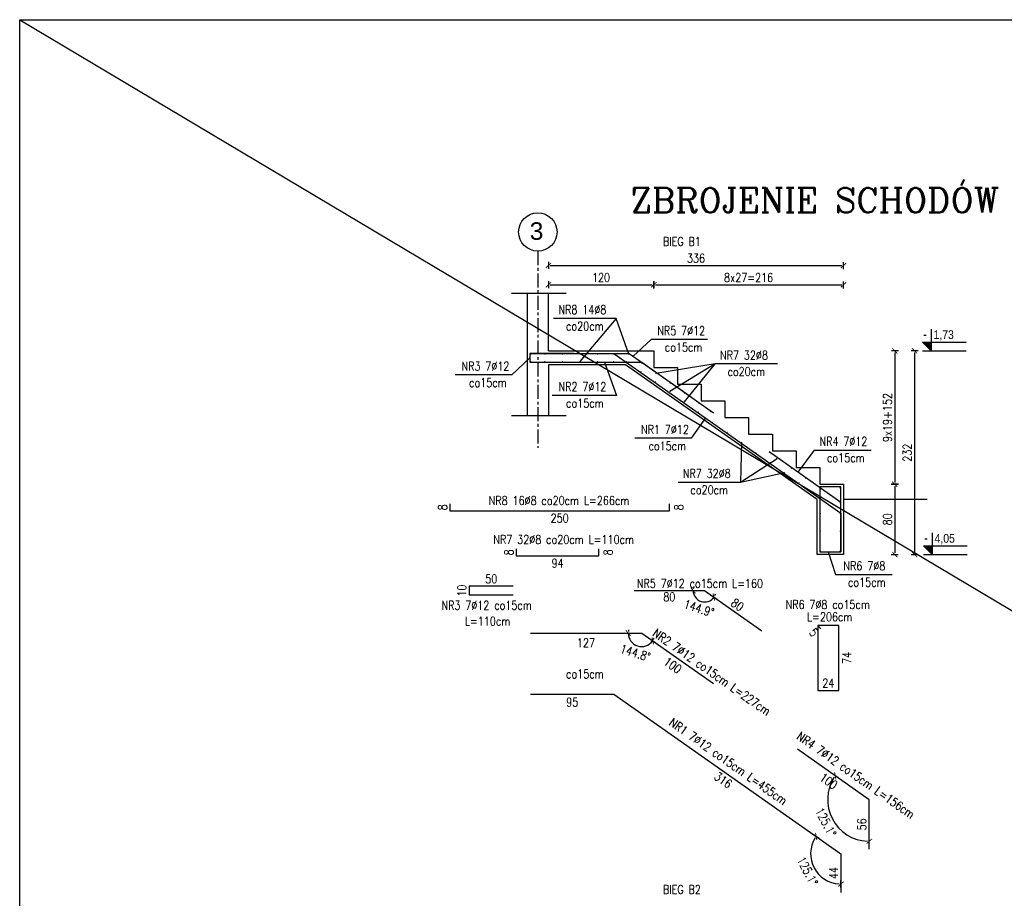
# Model space of a CAD drawing. Header units: millimetres. Extents: x -13852 to 21557, y -10038 to 8820.
# Tile 30 of 42: x 11833 to 12955, y -1212 to -211. Entities that reach past the tile are written whole.
import ezdxf
from ezdxf.enums import TextEntityAlignment as Align
from ezdxf.lldxf.tags import DXFTag

# ---------------------------------------------------------------- set-up
doc = ezdxf.new("R2010")
doc.units = ezdxf.units.MM
doc.linetypes.add('CENTER', pattern=[50.8, 31.75, -6.35, 6.35, -6.35])
for name, color, linetype in [('1', 2, 'Continuous'), ('2', 6, 'DASH'), ('4', 1, 'CENTER'), ('6', 3, 'Continuous'), ('DIM', 243, 'Continuous'), ('OPI', 52, 'Continuous')]:
    doc.layers.add(name, color=color, linetype=linetype)
doc.styles.add('ARIAL', font='arial.ttf')
doc.styles.add('e-cad_1', font='simplex.shx', dxfattribs={"width": 0.8})
doc.styles.add('MSE-050', font='romans.shx', dxfattribs={"width": 0.8, "height": 10})
doc.styles.add('NAGLOWKI', font='COMPLEX.shx')
doc.styles.get("Standard").update_dxf_attribs({"font": 'arial.ttf'})
tags = doc.linetypes.add('DASH', pattern=[15, 10, -5]).pattern_tags.tags
tags[6:7] = [DXFTag(74, 4), DXFTag(75, 0), DXFTag(340, '0'), DXFTag(46, 0.0), DXFTag(50, 0.0), DXFTag(44, 0.0), DXFTag(45, 0.0)]
tags[4:5] = [DXFTag(74, 4), DXFTag(75, 0), DXFTag(340, '0'), DXFTag(46, 0.0), DXFTag(50, 0.0), DXFTag(44, 0.0), DXFTag(45, 0.0)]
doc.dimstyles.new('Copy of MSE-050', dxfattribs={"dimtxt": 10, "dimasz": 2, "dimexe": 1.5, "dimexo": 15, "dimgap": 0.7, "dimtad": 0, "dimdec": 1, "dimrnd": 0.5, "dimdsep": 46, "dimtxsty": 'MSE-050', "dimblk": 'T1', "dimcen": -0.45, "dimse1": 1, "dimse2": 1, "dimsd1": 1, "dimsd2": 1, "dimclrd": 243, "dimclre": 243, "dimclrt": 52, "dimazin": 2, "dimtfac": 0.3333, "dimtdec": 1, "dimtix": 1, "dimtmove": 2, "dimatfit": 3, "dimldrblk": 'strzalka', "dimfxl": 0, "dimtvp": 0.8333, "dimtolj": 1, "dimarcsym": 0})
doc.dimstyles.new('MSE-050', dxfattribs={"dimtxt": 10, "dimasz": 2, "dimexe": 1.5, "dimexo": 15, "dimgap": 0.7, "dimtad": 0, "dimdec": 1, "dimrnd": 0.5, "dimdsep": 46, "dimtxsty": 'MSE-050', "dimblk": 'T1', "dimcen": -0.45, "dimse1": 1, "dimse2": 1, "dimclrd": 243, "dimclre": 243, "dimclrt": 52, "dimadec": 1, "dimazin": 2, "dimtfac": 0.3333, "dimtdec": 1, "dimtix": 1, "dimtmove": 2, "dimatfit": 3, "dimldrblk": 'strzalka', "dimfxl": 0, "dimtvp": 0.8333, "dimtolj": 1, "dimarcsym": 0})

# ---------------------------------------------------------------- blocks, each defined once
blk = doc.blocks.new('kota ____')
blk.add_hatch(color=4).paths.add_polyline_path([(0, 20), (-19.7, 20), (0, 0)])
at = {"color": 4}
blk.add_line((-19.7, 0), (79.8, 0), dxfattribs=at)
blk.add_lwpolyline([(0, 49.6), (0, 0), (-19.7, 20), (79.8, 20)], dxfattribs=at)
at = {"color": 4, "width": 0.85}
blk.add_attdef('ZNAK', text='', height=20, dxfattribs=at).set_placement((-9.8, 26.9), align=Align.RIGHT)
blk.add_attdef('RZEDNA', (5.5, 26.9), '', height=20, dxfattribs=at)
blk = doc.blocks.new('T1')
at = {"color": 243}
blk.add_line((0, -2.04), (0, 1.96), dxfattribs=at)
at = {"color": 243, "const_width": 0.5}
blk.add_lwpolyline([(-1.5, -1.44), (1.5, 1.44)], dxfattribs=at)
blk = doc.blocks.new('*D2637')
at = {"layer": 'Defpoints', "color": 0}
for p in [(12555.4, -588.4), (12744.4, -740.4), (12829.8, -740.4)]:
    blk.add_point(p, dxfattribs=at)
at = {"layer": 'DIM', "color": 243, "lineweight": -2}
blk.add_line((12829.8, -590.4), (12829.8, -738.4), dxfattribs=at)
at = {"layer": 'DIM', "color": 243, "linetype": 'ByBlock', "lineweight": -2, "xscale": 2, "yscale": 2, "zscale": 2}
for p, rotation in [((12829.8, -588.4), 90), ((12829.8, -740.4), 270)]:
    blk.add_blockref('T1', p, dxfattribs=dict(at, rotation=rotation))
at = {"layer": 'DIM', "color": 52, "insert": (12821.4, -664.4), "char_height": 10, "attachment_point": 5, "rotation": 90, "style": 'MSE-050'}
blk.add_mtext('\\A1;9x19+152', dxfattribs=at)
blk = doc.blocks.new('strzalka')
at = {"color": 243}
blk.add_line((0, -0.97), (0, 0.97), dxfattribs=at)
blk.add_lwpolyline([(-2, 0, 0.733, 0, 0), (0, 0, 0, 0, 0)], format="xyseb", dxfattribs=at)
blk = doc.blocks.new('*D2638')
at = {"layer": 'Defpoints', "color": 0}
for p in [(12744.4, -740.4), (12771.4, -820.4), (12829.8, -820.4)]:
    blk.add_point(p, dxfattribs=at)
at = {"layer": 'DIM', "color": 243, "lineweight": -2}
blk.add_line((12829.8, -742.4), (12829.8, -818.4), dxfattribs=at)
at = {"layer": 'DIM', "color": 243, "linetype": 'ByBlock', "lineweight": -2, "xscale": 2, "yscale": 2, "zscale": 2}
for p, rotation in [((12829.8, -740.4), 90), ((12829.8, -820.4), 270)]:
    blk.add_blockref('T1', p, dxfattribs=dict(at, rotation=rotation))
at = {"layer": 'DIM', "color": 52, "insert": (12821.4, -780.4), "char_height": 10, "attachment_point": 5, "rotation": 90, "style": 'MSE-050'}
blk.add_mtext('\\A1;80', dxfattribs=at)
blk = doc.blocks.new('*D2639')
at = {"layer": 'Defpoints', "color": 0}
for p in [(12555.4, -588.4), (12771.4, -820.4), (12852.4, -820.4)]:
    blk.add_point(p, dxfattribs=at)
at = {"layer": 'DIM', "color": 243, "lineweight": -2}
blk.add_line((12852.4, -590.4), (12852.4, -818.4), dxfattribs=at)
at = {"layer": 'DIM', "color": 243, "linetype": 'ByBlock', "lineweight": -2, "xscale": 2, "yscale": 2, "zscale": 2}
for p, rotation in [((12852.4, -588.4), 90), ((12852.4, -820.4), 270)]:
    blk.add_blockref('T1', p, dxfattribs=dict(at, rotation=rotation))
at = {"layer": 'DIM', "color": 52, "insert": (12844, -704.4), "char_height": 10, "attachment_point": 5, "rotation": 90, "style": 'MSE-050'}
blk.add_mtext('\\A1;232', dxfattribs=at)
blk = doc.blocks.new('*D2640')
at = {"layer": 'Defpoints', "color": 0}
for p in [(12555.4, -513.2), (12435.4, -588.4), (12555.4, -588.4)]:
    blk.add_point(p, dxfattribs=at)
at = {"layer": 'DIM', "color": 243, "lineweight": -2}
blk.add_line((12437.4, -513.2), (12553.4, -513.2), dxfattribs=at)
at = {"layer": 'DIM', "color": 243, "linetype": 'ByBlock', "lineweight": -2, "xscale": 2, "yscale": 2, "zscale": 2, "rotation": 180}
blk.add_blockref('T1', (12435.4, -513.2), dxfattribs=at)
at = {"layer": 'DIM', "color": 243, "linetype": 'ByBlock', "lineweight": -2, "xscale": 2, "yscale": 2, "zscale": 2}
blk.add_blockref('T1', (12555.4, -513.2), dxfattribs=at)
at = {"layer": 'DIM', "color": 52, "insert": (12495.4, -504.9), "char_height": 10, "attachment_point": 5, "style": 'MSE-050'}
blk.add_mtext('\\A1;120', dxfattribs=at)
blk = doc.blocks.new('*D2641')
at = {"layer": 'Defpoints', "color": 0}
for p in [(12771.4, -513.2), (12555.4, -588.4), (12771.4, -740.4)]:
    blk.add_point(p, dxfattribs=at)
at = {"layer": 'DIM', "color": 243, "lineweight": -2}
blk.add_line((12557.4, -513.2), (12769.4, -513.2), dxfattribs=at)
at = {"layer": 'DIM', "color": 243, "linetype": 'ByBlock', "lineweight": -2, "xscale": 2, "yscale": 2, "zscale": 2, "rotation": 180}
blk.add_blockref('T1', (12555.4, -513.2), dxfattribs=at)
at = {"layer": 'DIM', "color": 243, "linetype": 'ByBlock', "lineweight": -2, "xscale": 2, "yscale": 2, "zscale": 2}
blk.add_blockref('T1', (12771.4, -513.2), dxfattribs=at)
at = {"layer": 'DIM', "color": 52, "insert": (12663.4, -504.9), "char_height": 10, "attachment_point": 5, "style": 'MSE-050'}
blk.add_mtext('\\A1;8x27=216', dxfattribs=at)
blk = doc.blocks.new('*D2642')
at = {"layer": 'Defpoints', "color": 0}
for p in [(12771.4, -491.2), (12435.4, -588.4), (12771.4, -740.4)]:
    blk.add_point(p, dxfattribs=at)
at = {"layer": 'DIM', "color": 243, "lineweight": -2}
blk.add_line((12437.4, -491.2), (12769.4, -491.2), dxfattribs=at)
at = {"layer": 'DIM', "color": 243, "linetype": 'ByBlock', "lineweight": -2, "xscale": 2, "yscale": 2, "zscale": 2, "rotation": 180}
blk.add_blockref('T1', (12435.4, -491.2), dxfattribs=at)
at = {"layer": 'DIM', "color": 243, "linetype": 'ByBlock', "lineweight": -2, "xscale": 2, "yscale": 2, "zscale": 2}
blk.add_blockref('T1', (12771.4, -491.2), dxfattribs=at)
at = {"layer": 'DIM', "color": 52, "insert": (12603.4, -482.9), "char_height": 10, "attachment_point": 5, "style": 'MSE-050'}
blk.add_mtext('\\A1;336', dxfattribs=at)
blk = doc.blocks.new('*D2647')
at = {"layer": 'Defpoints', "color": 0}
for p in [(12323.3, -770.7), (12573.3, -770.7), (12573.3, -770.7)]:
    blk.add_point(p, dxfattribs=at)
at = {"layer": 'DIM', "color": 52, "insert": (12448.3, -778.9), "char_height": 10, "attachment_point": 5, "style": 'MSE-050'}
blk.add_mtext('\\A1;250', dxfattribs=at)
blk = doc.blocks.new('*D2648')
at = {"layer": 'Defpoints', "color": 0}
for p in [(12573.3, -762.7), (12573.3, -770.7), (12574.9, -762.7)]:
    blk.add_point(p, dxfattribs=at)
at = {"layer": 'DIM', "color": 52, "insert": (12583.9, -766.7), "char_height": 10, "attachment_point": 5, "rotation": 90, "style": 'MSE-050'}
blk.add_mtext('\\A1;8', dxfattribs=at)
blk = doc.blocks.new('*D2649')
at = {"layer": 'Defpoints', "color": 0}
for p in [(12323.3, -762.7), (12323.3, -762.7), (12323.3, -770.7)]:
    blk.add_point(p, dxfattribs=at)
at = {"layer": 'DIM', "color": 52, "insert": (12315, -766.7), "char_height": 10, "attachment_point": 5, "rotation": 90, "style": 'MSE-050'}
blk.add_mtext('\\A1;8', dxfattribs=at)
blk = doc.blocks.new('*D2650')
at = {"layer": 'Defpoints', "color": 0}
for p in [(12398.8, -822), (12492.8, -822), (12492.8, -822)]:
    blk.add_point(p, dxfattribs=at)
at = {"layer": 'DIM', "color": 52, "insert": (12445.8, -830.2), "char_height": 10, "attachment_point": 5, "style": 'MSE-050'}
blk.add_mtext('\\A1;94', dxfattribs=at)
blk = doc.blocks.new('*D2651')
at = {"layer": 'Defpoints', "color": 0}
for p in [(12492.8, -814), (12494.4, -814), (12492.8, -822)]:
    blk.add_point(p, dxfattribs=at)
at = {"layer": 'DIM', "color": 52, "insert": (12503.4, -818), "char_height": 10, "attachment_point": 5, "rotation": 90, "style": 'MSE-050'}
blk.add_mtext('\\A1;8', dxfattribs=at)
blk = doc.blocks.new('*D2652')
at = {"layer": 'Defpoints', "color": 0}
for p in [(12398.8, -814), (12398.8, -814), (12398.8, -822)]:
    blk.add_point(p, dxfattribs=at)
at = {"layer": 'DIM', "color": 52, "insert": (12390.5, -818), "char_height": 10, "attachment_point": 5, "rotation": 90, "style": 'MSE-050'}
blk.add_mtext('\\A1;8', dxfattribs=at)
blk = doc.blocks.new('*D2653')
at = {"layer": 'Defpoints', "color": 0}
for p in [(12345.3, -856.4), (12395.3, -856.4), (12395.3, -856.4)]:
    blk.add_point(p, dxfattribs=at)
at = {"layer": 'DIM', "color": 52, "insert": (12370.3, -848.1), "char_height": 10, "attachment_point": 5, "style": 'MSE-050'}
blk.add_mtext('\\A1;50', dxfattribs=at)
blk = doc.blocks.new('*D2654')
at = {"layer": 'Defpoints', "color": 0}
for p in [(12345.3, -856.4), (12345.3, -856.4), (12345.3, -866.4)]:
    blk.add_point(p, dxfattribs=at)
at = {"layer": 'DIM', "color": 52, "insert": (12336.9, -861.4), "char_height": 10, "attachment_point": 5, "rotation": 90, "style": 'MSE-050'}
blk.add_mtext('\\A1;10', dxfattribs=at)
blk = doc.blocks.new('*D2655')
at = {"layer": 'Defpoints', "color": 0}
for p in [(12533.2, -861.4), (12613.2, -861.4), (12613.2, -876.9)]:
    blk.add_point(p, dxfattribs=at)
at = {"layer": 'DIM', "color": 52, "insert": (12573.2, -868.6), "char_height": 10, "attachment_point": 5, "style": 'MSE-050'}
blk.add_mtext('\\A1;80', dxfattribs=at)
blk = doc.blocks.new('*D2656')
at = {"layer": 'Defpoints', "color": 0}
for p in [(12613.2, -861.4), (12678.6, -907.4), (12678.6, -907.4)]:
    blk.add_point(p, dxfattribs=at)
at = {"layer": 'DIM', "color": 52, "insert": (12650.7, -877.6), "char_height": 10, "attachment_point": 5, "rotation": 324.8658, "style": 'MSE-050'}
blk.add_mtext('\\A1;80', dxfattribs=at)
blk = doc.blocks.new('*D2657')
at = {"layer": 'Defpoints', "color": 0}
for p in [(12533.2, -861.4), (12613.2, -861.4), (12613.2, -861.4), (12604.6, -871.1), (12678.6, -907.4)]:
    blk.add_point(p, dxfattribs=at)
at = {"layer": 'DIM', "color": 243, "lineweight": -2}
for start, end in [(180, 324.8658), (162.3151, 171.1575), (333.7083, 342.5507)]:
    blk.add_arc((12613.2, -861.4), 13, start, end, dxfattribs=at)
at = {"layer": 'DIM', "color": 243, "linetype": 'ByBlock', "lineweight": -2, "xscale": 2, "yscale": 2, "zscale": 2}
for p, rotation in [((12600.2, -861.4), 265.5787737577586), ((12623.8, -868.8), 239.2870331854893)]:
    blk.add_blockref('T1', p, dxfattribs=dict(at, rotation=rotation))
at = {"layer": 'DIM', "color": 52, "insert": (12606.8, -881.7), "char_height": 10, "attachment_point": 5, "rotation": 342.4329, "style": 'MSE-050'}
blk.add_mtext('\\A1;144.9%%d', dxfattribs=at)
blk = doc.blocks.new('*D2658')
at = {"layer": 'Defpoints', "color": 0}
for p in [(12742.2, -901.2), (12766.2, -901.2), (12766.2, -975.2)]:
    blk.add_point(p, dxfattribs=at)
at = {"layer": 'DIM', "color": 52, "insert": (12754.2, -966.9), "char_height": 10, "attachment_point": 5, "style": 'MSE-050'}
blk.add_mtext('\\A1;24', dxfattribs=at)
blk = doc.blocks.new('*D2659')
at = {"layer": 'Defpoints', "color": 0}
for p in [(12766.2, -901.2), (12766.2, -975.2), (12783.7, -975.2)]:
    blk.add_point(p, dxfattribs=at)
at = {"layer": 'DIM', "color": 52, "insert": (12775.3, -938.2), "char_height": 10, "attachment_point": 5, "rotation": 90, "style": 'MSE-050'}
blk.add_mtext('\\A1;74', dxfattribs=at)
blk = doc.blocks.new('*D2660')
at = {"layer": 'Defpoints', "color": 0}
for p in [(12742.2, -901.2), (12745.8, -905), (12733.2, -916.7)]:
    blk.add_point(p, dxfattribs=at)
at = {"layer": 'DIM', "color": 52, "insert": (12737.5, -909.1), "char_height": 10, "attachment_point": 5, "rotation": 313.1599, "style": 'MSE-050'}
blk.add_mtext('\\A1;5', dxfattribs=at)
blk = doc.blocks.new('*D2661')
at = {"layer": 'Defpoints', "color": 0}
for p in [(12718.9, -1042.1), (12800.7, -1099.7), (12790.5, -1114.1)]:
    blk.add_point(p, dxfattribs=at)
at = {"layer": 'DIM', "color": 52, "insert": (12754.5, -1078.5), "char_height": 10, "attachment_point": 5, "rotation": 324.8658, "style": 'MSE-050'}
blk.add_mtext('\\A1;100', dxfattribs=at)
blk = doc.blocks.new('*D2662')
at = {"layer": 'Defpoints', "color": 0}
for p in [(12800.7, -1099.7), (12800.7, -1155.9), (12800.7, -1155.9)]:
    blk.add_point(p, dxfattribs=at)
at = {"layer": 'DIM', "color": 52, "insert": (12792.3, -1127.8), "char_height": 10, "attachment_point": 5, "rotation": 90, "style": 'MSE-050'}
blk.add_mtext('\\A1;56', dxfattribs=at)
blk = doc.blocks.new('*D2663')
at = {"layer": 'Defpoints', "color": 0}
for p in [(12510.1, -979.5), (12768.4, -1161.3), (12758.8, -1175)]:
    blk.add_point(p, dxfattribs=at)
at = {"layer": 'DIM', "color": 52, "insert": (12634.4, -1077.3), "char_height": 10, "attachment_point": 5, "rotation": 324.8658, "style": 'MSE-050'}
blk.add_mtext('\\A1;316', dxfattribs=at)
blk = doc.blocks.new('*D2664')
at = {"layer": 'Defpoints', "color": 0}
for p in [(12768.4, -1161.3), (12768.4, -1205.3), (12768.4, -1205.3)]:
    blk.add_point(p, dxfattribs=at)
at = {"layer": 'DIM', "color": 52, "insert": (12760.1, -1183.3), "char_height": 10, "attachment_point": 5, "rotation": 90, "style": 'MSE-050'}
blk.add_mtext('\\A1;44', dxfattribs=at)
blk = doc.blocks.new('*D2665')
at = {"layer": 'Defpoints', "color": 0}
for p in [(12414.9, -979.5), (12510.1, -979.5), (12510.1, -996.8)]:
    blk.add_point(p, dxfattribs=at)
at = {"layer": 'DIM', "color": 52, "insert": (12462.5, -988.5), "char_height": 10, "attachment_point": 5, "style": 'MSE-050'}
blk.add_mtext('\\A1;95', dxfattribs=at)
blk = doc.blocks.new('*D2666')
at = {"layer": 'Defpoints', "color": 0}
for p in [(12510.1, -979.5), (12734.2, -1165.2), (12768.4, -1161.3), (12768.4, -1161.3), (12768.4, -1205.3)]:
    blk.add_point(p, dxfattribs=at)
at = {"layer": 'DIM', "color": 243, "lineweight": -2}
blk.add_arc((12768.4, -1161.3), 34.4, 148.1983, 266.6675, dxfattribs=at)
at = {"layer": 'DIM', "color": 243, "linetype": 'ByBlock', "lineweight": -2, "xscale": 2, "yscale": 2, "zscale": 2}
for p, rotation in [((12740.3, -1141.5), 56.53207042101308), ((12768.4, -1195.7), 358.3337365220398)]:
    blk.add_blockref('T1', p, dxfattribs=dict(at, rotation=rotation))
at = {"layer": 'DIM', "color": 52, "insert": (12730.5, -1181), "char_height": 10, "attachment_point": 5, "rotation": 297.4329, "style": 'MSE-050'}
blk.add_mtext('\\A1;125.1%%d', dxfattribs=at)
blk = doc.blocks.new('*D2667')
at = {"layer": 'Defpoints', "color": 0}
for p in [(12718.9, -1042.1), (12753.7, -1105.1), (12800.7, -1099.7), (12800.7, -1099.7), (12800.7, -1155.9)]:
    blk.add_point(p, dxfattribs=at)
at = {"layer": 'DIM', "color": 243, "lineweight": -2}
blk.add_arc((12800.7, -1099.7), 47.3, 147.2879, 267.5779, dxfattribs=at)
at = {"layer": 'DIM', "color": 243, "linetype": 'ByBlock', "lineweight": -2, "xscale": 2, "yscale": 2, "zscale": 2}
for p, rotation in [((12762, -1072.4), 56.07685464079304), ((12800.7, -1147), 358.7889523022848)]:
    blk.add_blockref('T1', p, dxfattribs=dict(at, rotation=rotation))
at = {"layer": 'DIM', "color": 52, "insert": (12751.3, -1125.3), "char_height": 10, "attachment_point": 5, "rotation": 297.4329, "style": 'MSE-050'}
blk.add_mtext('\\A1;125.1%%d', dxfattribs=at)
blk = doc.blocks.new('*D2668')
at = {"layer": 'Defpoints', "color": 0}
for p in [(12414.8, -910.1), (12541.6, -909.9), (12541.6, -929.2)]:
    blk.add_point(p, dxfattribs=at)
at = {"layer": 'DIM', "color": 52, "insert": (12478.2, -920.9), "char_height": 10, "attachment_point": 5, "style": 'MSE-050'}
blk.add_mtext('\\A1;127', dxfattribs=at)
blk = doc.blocks.new('*D2669')
at = {"layer": 'Defpoints', "color": 0}
for p in [(12541.6, -909.9), (12623.4, -967.4), (12613.1, -982)]:
    blk.add_point(p, dxfattribs=at)
at = {"layer": 'DIM', "color": 52, "insert": (12577, -946.5), "char_height": 10, "attachment_point": 5, "rotation": 324.8658, "style": 'MSE-050'}
blk.add_mtext('\\A1;100', dxfattribs=at)
blk = doc.blocks.new('*D2670')
at = {"layer": 'Defpoints', "color": 0}
for p in [(12414.8, -910.1), (12541.6, -909.9), (12541.6, -909.9), (12531.5, -921.3), (12623.4, -967.4)]:
    blk.add_point(p, dxfattribs=at)
at = {"layer": 'DIM', "color": 243, "lineweight": -2}
for start, end in [(165.1386, 172.6146), (180.0906, 324.8658), (332.3418, 339.8177)]:
    blk.add_arc((12541.6, -909.9), 15.3, start, end, dxfattribs=at)
at = {"layer": 'DIM', "color": 243, "linetype": 'ByBlock', "lineweight": -2, "xscale": 2, "yscale": 2, "zscale": 2}
for p, rotation in [((12526.3, -909.9), 266.3525721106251), ((12554.2, -918.7), 238.603789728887)]:
    blk.add_blockref('T1', p, dxfattribs=dict(at, rotation=rotation))
at = {"layer": 'DIM', "color": 52, "insert": (12534.5, -932.4), "char_height": 10, "attachment_point": 5, "rotation": 342.4782, "style": 'MSE-050'}
blk.add_mtext('\\A1;144.8%%d', dxfattribs=at)

msp = doc.modelspace()

# ---------------------------------------------------------------- linework, layer by layer
at = {"layer": '1'}
for p, q in [((12411.388, -522.843), (12411.388, -662.085)), ((12435.388, -588.385), (12435.388, -522.843)), ((12435.388, -588.385), (12555.388, -588.385)), ((12555.388, -588.385), (12555.388, -607.385)), ((12435.388, -604.385), (12435.388, -662.085)), ((12523.323, -604.385), (12435.388, -604.385)), ((12741.388, -757.838), (12523.323, -604.385)), ((12555.388, -607.385), (12582.388, -607.385)), ((12582.388, -607.385), (12582.388, -626.385)), ((12582.388, -626.385), (12609.388, -626.385)), ((12609.388, -626.385), (12609.388, -645.385)), ((12609.388, -645.385), (12636.388, -645.385)), ((12636.388, -645.385), (12636.388, -664.385)), ((12636.388, -664.385), (12663.388, -664.385)), ((12663.388, -664.385), (12663.388, -683.385)), ((12663.388, -683.385), (12690.388, -683.385)), ((12690.388, -683.385), (12690.388, -702.385)), ((12690.388, -702.385), (12717.388, -702.385)), ((12717.388, -702.385), (12717.388, -721.385)), ((12717.388, -721.385), (12744.388, -721.385)), ((12744.388, -721.385), (12744.388, -740.385)), ((12744.388, -740.385), (12771.388, -740.385)), ((12771.388, -740.385), (12771.388, -820.385)), ((12741.388, -820.385), (12741.388, -757.838)), ((12771.388, -820.385), (12741.388, -820.385))]:
    msp.add_line(p, q, dxfattribs=at)
at = {"layer": '2'}
for p, q in [((12393.24, -522.843), (12455.796, -522.843)), ((12393.24, -662.085), (12455.796, -662.085))]:
    msp.add_line(p, q, dxfattribs=at)
at = {"layer": '4', "ltscale": 0.5}
msp.add_line((12423.388, -474.836), (12423.388, -698.8), dxfattribs=at)
at = {"layer": '4', "linetype": 'Continuous'}
msp.add_circle((12423.388, -452.986), 21.85, dxfattribs=at)
at = {"layer": '6'}
msp.add_line((12742.228, -901.186), (12745.763, -904.955), dxfattribs=at)
for points in [[(12414.388, -591.385), (12510.062, -591.385), (12768.388, -773.17), (12768.388, -817.17)], [(12464.388, -591.385), (12414.388, -591.385), (12414.388, -601.385), (12464.388, -601.385)], [(12447.438, -591.385), (12527.438, -591.385), (12592.863, -637.425)], [(12414.388, -601.385), (12541.649, -601.385), (12623.43, -658.934)], [(12768.388, -817.17), (12768.388, -760.942), (12686.608, -703.393)], [(12323.295, -762.741), (12323.295, -770.741), (12573.295, -770.741), (12573.295, -762.741)], [(12398.829, -814.045), (12398.829, -822.045), (12492.829, -822.045), (12492.829, -814.045)], [(12395.263, -856.438), (12345.263, -856.438), (12345.263, -866.438), (12395.263, -866.438)], [(12533.182, -861.38), (12613.182, -861.38), (12678.606, -907.419)], [(12414.846, -910.058), (12541.649, -909.858), (12623.43, -967.407)], [(12414.888, -979.514), (12510.062, -979.514), (12768.388, -1161.299), (12768.388, -1205.299)], [(12800.671, -1155.894), (12800.671, -1099.666), (12718.891, -1042.117)]]:
    msp.add_lwpolyline(points, dxfattribs=at)
at = {"layer": '6', "const_width": 0.5}
for points in [[(12415.138, -592.385, 1), (12415.638, -592.385, 1)], [(12431.638, -592.385, -1), (12431.138, -592.385, -1)], [(12451.638, -592.385, -1), (12451.138, -592.385, -1)], [(12471.638, -592.385, -1), (12471.138, -592.385, -1)], [(12491.638, -592.385, -1), (12491.138, -592.385, -1)], [(12509.995, -592.385, -1), (12509.495, -592.385, -1)], [(12527.145, -592.49, -1), (12526.645, -592.49, -1)], [(12415.138, -600.385, 1), (12415.638, -600.385, 1)], [(12431.638, -600.385, -1), (12431.138, -600.385, -1)], [(12451.638, -600.385, -1), (12451.138, -600.385, -1)], [(12471.638, -600.385, -1), (12471.138, -600.385, -1)], [(12491.638, -600.385, -1), (12491.138, -600.385, -1)], [(12509.995, -600.385, -1), (12509.495, -600.385, -1)], [(12524.839, -600.385, -1), (12524.339, -600.385, -1)], [(12541.582, -602.385, -1), (12541.082, -602.385, -1)], [(12541.195, -611.895, -1), (12540.695, -611.895, -1)], [(12557.938, -613.895, -1), (12557.438, -613.895, -1)], [(12557.551, -623.405, -1), (12557.051, -623.405, -1)], [(12574.295, -625.405, -1), (12573.795, -625.405, -1)], [(12573.907, -634.915, -1), (12573.407, -634.915, -1)], [(12590.651, -636.915, -1), (12590.151, -636.915, -1)], [(12590.264, -646.425, -1), (12589.764, -646.425, -1)], [(12607.007, -648.425, -1), (12606.507, -648.425, -1)], [(12606.62, -657.934, -1), (12606.12, -657.934, -1)], [(12619.922, -657.513, -1), (12619.422, -657.513, -1)], [(12622.976, -669.444, -1), (12622.476, -669.444, -1)], [(12639.332, -680.954, -1), (12638.832, -680.954, -1)], [(12655.688, -692.464, -1), (12655.188, -692.464, -1)], [(12672.044, -703.974, -1), (12671.544, -703.974, -1)], [(12688.4, -715.484, -1), (12687.9, -715.484, -1)], [(12695.762, -710.882, -1), (12695.262, -710.882, -1)], [(12704.757, -726.994, -1), (12704.257, -726.994, -1)], [(12712.118, -722.392, -1), (12711.618, -722.392, -1)], [(12721.113, -738.503, -1), (12720.613, -738.503, -1)], [(12728.474, -733.901, -1), (12727.974, -733.901, -1)], [(12737.469, -750.013, -1), (12736.969, -750.013, -1)], [(12745.638, -745.98, -1), (12745.138, -745.98, -1)], [(12767.411, -744.49, -1), (12766.911, -744.49, -1)], [(12745.638, -755.762, -1), (12745.138, -755.762, -1)], [(12767.638, -761.461, -1), (12767.138, -761.461, -1)], [(12745.638, -773.689, -1), (12745.138, -773.689, -1)], [(12767.638, -773.689, -1), (12767.138, -773.689, -1)], [(12745.638, -793.689, -1), (12745.138, -793.689, -1)], [(12767.638, -793.689, -1), (12767.138, -793.689, -1)], [(12745.638, -816.49, -1), (12745.138, -816.49, -1)], [(12767.411, -816.49, -1), (12766.911, -816.49, -1)]]:
    msp.add_lwpolyline(points, format="xyb", close=True, dxfattribs=at)
at = {"layer": '6'}
for points in [[(12744.388, -817.385), (12768.388, -817.385), (12768.388, -743.385), (12744.388, -743.385)], [(12742.228, -975.186), (12766.228, -975.186), (12766.228, -901.186), (12742.228, -901.186)]]:
    msp.add_lwpolyline(points, close=True, dxfattribs=at)
at = {"layer": 'Defpoints'}
msp.add_line((12771.388, -757.385), (12866.612, -757.385), dxfattribs=at)
at = {"layer": 'DIM', "ltscale": 1.4}
msp.add_line((11833.437, -211.177), (15036.898, -2120.524), dxfattribs=at)
at = {"layer": 'DIM'}
msp.add_lwpolyline([(11833.437, -211.177), (15036.898, -211.177), (15036.898, -2120.524), (11833.437, -2120.524)], close=True, dxfattribs=at)
for points in [[(12512.514, -551.46), (12441.385, -551.46)], [(12512.514, -551.46), (12471.138, -600.385)], [(12526.895, -592.24), (12512.514, -551.46)], [(12616.537, -575.426), (12552.238, -575.426), (12531.98, -594.581)], [(12696.452, -603.243), (12625.323, -603.243), (12557.728, -614.142)], [(12590.264, -646.425), (12625.323, -603.243), (12573.7, -634.668)], [(12655.233, -692.321), (12654.139, -738.005), (12695.762, -710.882)], [(12583.009, -738.005), (12654.139, -738.005), (12704.66, -726.796)]]:
    msp.add_lwpolyline(points, dxfattribs=at)
at = {"layer": 'DIM', "ltscale": 1.4}
for points in [[(12414.388, -596.385), (12393.719, -615.862), (12329.42, -615.862)], [(12499.229, -601.385), (12512.926, -639.219), (12439.842, -639.219)], [(12614.326, -664.756), (12598.026, -687.919), (12533.727, -687.919)], [(12719.621, -726.624), (12738.58, -701.467), (12802.879, -701.467)], [(12753.883, -817.385), (12762.426, -843.273), (12826.724, -843.273)]]:
    msp.add_lwpolyline(points, dxfattribs=at)

# ---------------------------------------------------------------- block references
ref = msp.add_blockref('kota ____', (12871.203, -588.385), dxfattribs=dict(xscale=0.5, yscale=0.5, zscale=0.5))
ref.add_attrib('RZEDNA', '1,73', (12873.939, -574.946), dxfattribs={"color": 4, "height": 10, "width": 0.85})
ref.add_attrib('ZNAK', '-', dxfattribs={"color": 4, "height": 11, "width": 0.85}).set_placement((12866.29, -574.946), align=Align.RIGHT)
ref = msp.add_blockref('kota ____', (12872.38, -820.385), dxfattribs=dict(xscale=0.5, yscale=0.5, zscale=0.5))
ref.add_attrib('RZEDNA', '4,05', (12875.115, -806.946), dxfattribs={"color": 4, "height": 10, "width": 0.85})
ref.add_attrib('ZNAK', '-', dxfattribs={"color": 4, "height": 11, "width": 0.85}).set_placement((12867.466, -806.946), align=Align.RIGHT)

# ---------------------------------------------------------------- texts
at = {"layer": '1', "style": 'NAGLOWKI'}
msp.add_text('ZBROJENIE SCHODÓW - skala 1:50', height=28.125, dxfattribs=at).set_placement((12529.222, -430.826))
at = {"layer": '4', "style": 'ARIAL'}
msp.add_text('3', height=20, dxfattribs=at).set_placement((12414.166, -461.918))
at = {"layer": 'OPI', "ltscale": 2, "style": 'e-cad_1', "width": 0.8}
for s, p in [('BIEG B1', (12587.371, -463.836)), ('NR8 14%%c8', (12474.155, -541.466)), (' co20cm', (12474.155, -560.189)), ('NR5 7%%c12', (12586.612, -565.432)), (' co15cm', (12586.612, -584.155)), ('NR7 32%%c8', (12658.093, -593.249)), ('NR3 7%%c12', (12363.793, -605.868)), (' co20cm', (12658.093, -611.971)), (' co15cm', (12363.793, -624.59)), ('NR2 7%%c12', (12474.215, -629.225)), (' co15cm', (12474.215, -647.947)), ('NR1 7%%c12', (12568.101, -677.925)), (' co15cm', (12568.101, -696.647)), ('NR4 7%%c12', (12771.35, -691.473)), (' co15cm', (12771.35, -710.196)), ('NR7 32%%c8', (12615.78, -728.011)), (' co20cm', (12615.78, -746.734)), ('NR8 16%%c8 co20cm L=266cm', (12447.505, -758.942)), ('NR7 32%%c8 co20cm L=110cm', (12452.833, -803.225)), ('NR6 7%%c8', (12795.196, -833.279)), ('NR5 7%%c12 co15cm L=160', (12607.984, -853.327)), (' co15cm', (12795.196, -852.001)), ('NR3 7%%c12 co15cm', (12365.137, -878.212)), ('NR6 7%%c8 co15cm', (12753.477, -877.265)), ('L=110cm', (12366.149, -896.259)), ('L=206cm', (12755.638, -891.306)), (' co15cm', (12474.215, -956.42)), ('BIEG B2', (12587.371, -1201.881))]:
    msp.add_text(s, height=10, dxfattribs=at).set_placement(p, align=Align.MIDDLE_CENTER)
for s, p in [('NR2 7%%c12 co15cm L=227cm', (12621.451, -954.25)), ('NR1 7%%c12 co15cm L=455cm', (12640.241, -1055.973)), ('NR4 7%%c12 co15cm L=156cm', (12785.496, -1071.758))]:
    msp.add_text(s, height=10, rotation=324.865807, dxfattribs=at).set_placement(p, align=Align.MIDDLE_CENTER)

# ---------------------------------------------------------------- dimensions: what is measured, and where the dimension line sits
at = {"layer": 'DIM'}
for base, p1, p2, dimstyle, picture, middle in [((12771.388, -491.22), (12435.388, -588.385), (12771.388, -740.385), 'MSE-050', '*D2642', (12603.388, -482.887)), ((12555.388, -513.231), (12435.388, -588.385), (12555.388, -588.385), 'MSE-050', '*D2640', (12495.388, -504.898)), ((12395.263, -856.438), (12345.263, -856.438), (12395.263, -856.438), 'Copy of MSE-050', '*D2653', (12370.263, -848.105)), ((12613.182, -876.942), (12533.182, -861.38), (12613.182, -861.38), 'Copy of MSE-050', '*D2655', (12573.182, -868.609)), ((12766.228, -975.186), (12742.228, -901.186), (12766.228, -901.186), 'Copy of MSE-050', '*D2658', (12754.228, -966.853)), ((12541.649, -929.215), (12414.846, -910.058), (12541.649, -909.858), 'Copy of MSE-050', '*D2668', (12478.248, -920.882))]:
    dim = msp.add_linear_dim(base=base, p1=p1, p2=p2, dimstyle=dimstyle, dxfattribs=at)
    dim.commit()
    dim.dimension.update_dxf_attribs({"geometry": picture, "text_midpoint": middle})
dim = msp.add_linear_dim(base=(12771.388, -513.231), p1=(12555.388, -588.385), p2=(12771.388, -740.385), text='8x27=<>', dimstyle='MSE-050', dxfattribs=at)
dim.commit()
dim.dimension.update_dxf_attribs({"geometry": '*D2641', "text_midpoint": (12663.388, -504.898)})
dim = msp.add_linear_dim(base=(12829.778, -740.385), p1=(12555.388, -588.385), p2=(12744.388, -740.385), angle=90, text='9x19+<>', dimstyle='MSE-050', dxfattribs=at)
dim.commit()
dim.dimension.update_dxf_attribs({"geometry": '*D2637', "text_midpoint": (12821.445, -664.385)})
for base, p1, p2, dimstyle, picture, middle in [((12852.371, -820.385), (12555.388, -588.385), (12771.388, -820.385), 'MSE-050', '*D2639', (12844.038, -704.385)), ((12829.778, -820.385), (12744.388, -740.385), (12771.388, -820.385), 'MSE-050', '*D2638', (12821.445, -780.385)), ((12323.295, -762.741), (12323.295, -770.741), (12323.295, -762.741), 'Copy of MSE-050', '*D2649', (12314.962, -766.741)), ((12398.829, -814.045), (12398.829, -822.045), (12398.829, -814.045), 'Copy of MSE-050', '*D2652', (12390.496, -818.045)), ((12345.263, -856.438), (12345.263, -866.438), (12345.263, -856.438), 'Copy of MSE-050', '*D2654', (12336.93, -861.438)), ((12783.68, -975.186), (12766.228, -901.186), (12766.228, -975.186), 'Copy of MSE-050', '*D2659', (12775.347, -938.186))]:
    dim = msp.add_linear_dim(base=base, p1=p1, p2=p2, angle=90, dimstyle=dimstyle, dxfattribs=at)
    dim.commit()
    dim.dimension.update_dxf_attribs({"geometry": picture, "text_midpoint": middle})
for base, p1, p2, picture, middle in [((12573.295, -770.741), (12323.295, -770.741), (12573.295, -770.741), '*D2647', (12448.295, -778.925)), ((12492.829, -822.045), (12398.829, -822.045), (12492.829, -822.045), '*D2650', (12445.85, -830.23))]:
    dim = msp.add_linear_dim(base=base, p1=p1, p2=p2, dimstyle='Copy of MSE-050', dxfattribs=at)
    dim.commit()
    dim.dimension.update_dxf_attribs({"geometry": picture, "text_midpoint": middle, "dimtype": 160})
for base, p1, p2, picture, middle in [((12574.883, -762.741), (12573.295, -770.741), (12573.295, -762.741), '*D2648', (12583.866, -766.741)), ((12494.417, -814.045), (12492.829, -822.045), (12492.829, -814.045), '*D2651', (12503.4, -818.045))]:
    dim = msp.add_linear_dim(base=base, p1=p1, p2=p2, angle=90, dimstyle='Copy of MSE-050', dxfattribs=at)
    dim.commit()
    dim.dimension.update_dxf_attribs({"geometry": picture, "text_midpoint": middle, "dimtype": 160})
dim = msp.add_angular_dim_2l(base=(12604.55, -871.063), line1=((12613.182, -861.38), (12678.606, -907.419)), line2=((12533.182, -861.38), (12613.182, -861.38)), dimstyle='MSE-050', dxfattribs=at)
dim.commit()
dim.dimension.update_dxf_attribs({"geometry": '*D2657', "text_midpoint": (12606.751, -881.691)})
for p1, p2, distance, picture, middle in [((12613.182, -861.38), (12678.606, -907.419), 0, '*D2656', (12650.689, -877.585)), ((12742.228, -901.186), (12745.763, -904.955), -17.201, '*D2660', (12737.526, -909.136)), ((12541.649, -909.858), (12623.43, -967.407), -17.903, '*D2669', (12577.032, -946.458)), ((12414.888, -979.514), (12510.062, -979.514), -17.314, '*D2665', (12462.475, -988.496)), ((12510.062, -979.514), (12768.388, -1161.299), -16.744, '*D2663', (12634.385, -1077.285)), ((12718.891, -1042.117), (12800.671, -1099.666), -17.592, '*D2661', (12754.453, -1078.463)), ((12800.671, -1099.666), (12800.671, -1155.894), 0, '*D2662', (12792.338, -1127.78)), ((12768.388, -1161.299), (12768.388, -1205.299), 0, '*D2664', (12760.055, -1183.299))]:
    dim = msp.add_aligned_dim(p1=p1, p2=p2, distance=distance, dimstyle='Copy of MSE-050', dxfattribs=at)
    dim.commit()
    dim.dimension.update_dxf_attribs({"geometry": picture, "text_midpoint": middle})
for base, line1, line2, picture, middle in [((12531.455, -921.319), ((12541.649, -909.858), (12623.43, -967.407)), ((12414.846, -910.058), (12541.649, -909.858)), '*D2670', (12534.522, -932.431)), ((12734.224, -1165.238), ((12768.388, -1161.299), (12768.388, -1205.299)), ((12510.062, -979.514), (12768.388, -1161.299)), '*D2666', (12730.469, -1180.982)), ((12753.668, -1105.086), ((12800.671, -1155.894), (12800.671, -1099.666)), ((12800.671, -1099.666), (12718.891, -1042.117)), '*D2667', (12751.281, -1125.304))]:
    dim = msp.add_angular_dim_2l(base=base, line1=line1, line2=line2, dimstyle='MSE-050', override={"dimtxsty": 'MSE-050', "dimldrblk": 'strzalka'}, dxfattribs=at)
    dim.commit()
    dim.dimension.update_dxf_attribs({"geometry": picture, "text_midpoint": middle})

doc.saveas('drawing.dxf')
